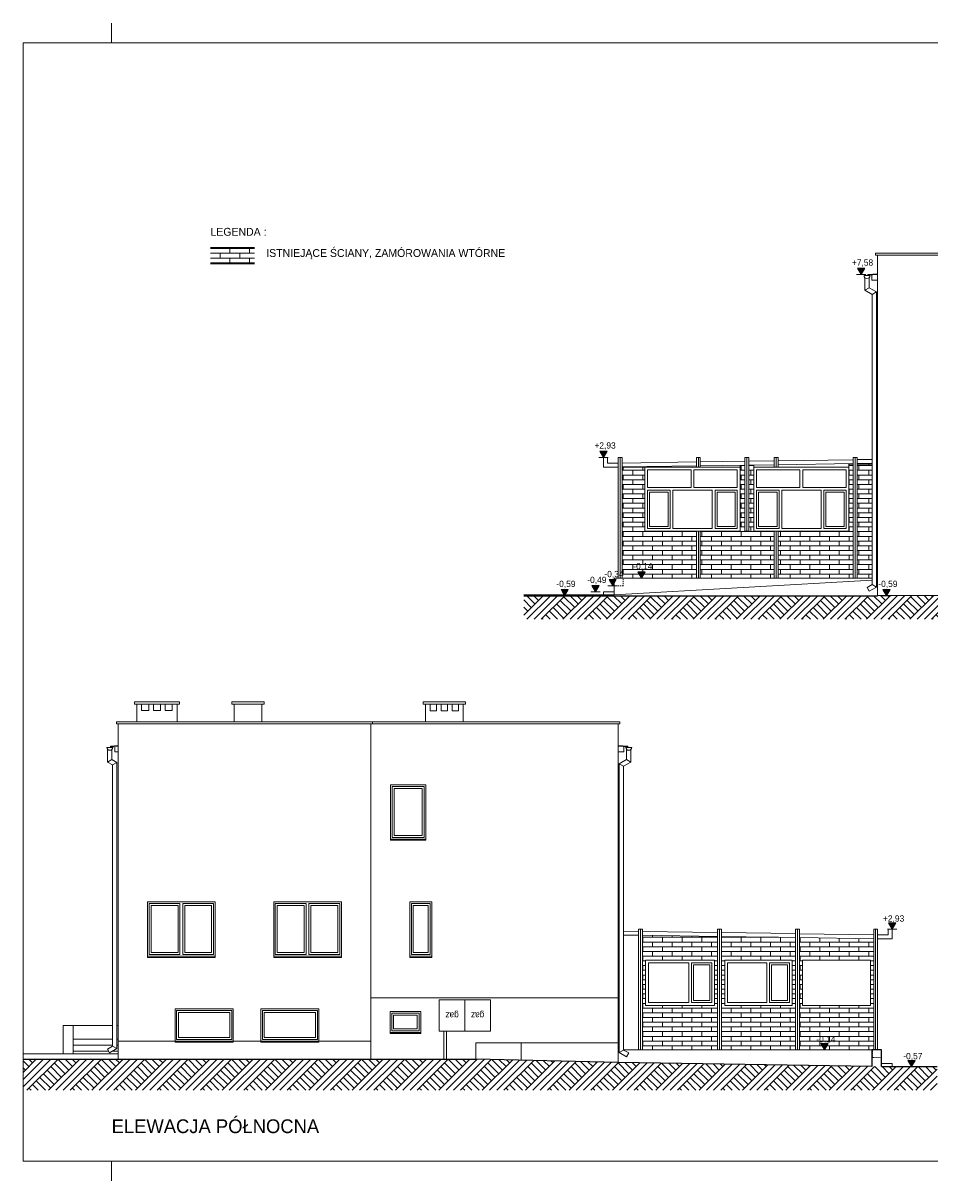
# Model space of a CAD drawing. Extents: x -350010 to -68950, y -41355 to 93095.
# Tile 1 of 256: x -350010 to -326947, y 63645 to 93095. Entities that reach past the tile are written whole.
import ezdxf

# ---------------------------------------------------------------- set-up
doc = ezdxf.new("R2010")
doc.units = 0
doc.header["$MEASUREMENT"] = 0
doc.linetypes.add('Hidden Line', pattern=[50, 25, -25])
for name, color, linetype, lineweight in [('Arch opisy_Nr_Pióra__21', 7, 'Continuous', 9), ('ARCH TABELA_Nr_Pióra__21', 7, 'Continuous', 9), ('INWENT DACH_Nr_Pióra__5', 7, 'Continuous', 13), ('INWENT OPISY_Nr_Pióra__21', 7, 'Continuous', 9), ('INWENT RURY SPUSTOWE_Nr_Pióra__21', 7, 'Continuous', 9), ('INWENT RURY SPUSTOWE_Nr_Pióra__5', 7, 'Continuous', 13), ('INWENT TEREN_Nr_Pióra__1', 7, 'Continuous', 25), ('INWENT TEREN_Nr_Pióra__21', 7, 'Continuous', 9), ('INWENT WYMIARY_Nr_Pióra__21', 7, 'Continuous', 9), ('INWENT WYPOSAŻENIE_Nr_Pióra__21', 7, 'Continuous', 9), ('INWENT. OKNA_Nr_Pióra__5', 7, 'Continuous', 13), ('INWENT.ŚCIANY_Nr_Pióra__21', 7, 'Continuous', 9), ('INWENT.ŚCIANY_Nr_Pióra__5', 7, 'Continuous', 13), ('Inwentaryzacja Konst._Nr_Pióra__5', 7, 'Continuous', 13), ('Istniejące kominy_Nr_Pióra__5', 7, 'Continuous', 13), ('Istniejące schody_Nr_Pióra__5', 7, 'Continuous', 13), ('Istniejące stropy_Nr_Pióra__5', 7, 'Continuous', 13)]:
    doc.layers.add(name, color=color, linetype=linetype, lineweight=lineweight)
doc.layers.add('arch wypelnienia_Nr_Pióra__102', color=7, linetype='Continuous', lineweight=9, true_color=0xcccccc)
doc.layers.add('INWENT OPISY_Nr_Pióra__2', color=7, linetype='Continuous', lineweight=13, true_color=0x7f7f7f)
doc.layers.add('INWENT WYMIARY', color=7, linetype='Continuous')
doc.styles.add('GENERATED_STYLE_1', font='txt')
doc.styles.add('GENERATED_STYLE_5', font='txt')
doc.styles.add('GENERATED_STYLE_9', font='txt')
pattern_1 = [(0, (0, 0), (0, 120), []), (90, (0, 0), (-500, 0), [120, -120]), (90, (250, 120), (-500, 0), [120, -120])]
pattern_2 = [(45, (0, 0), (-275.77163, 275.77163), []), (45, (-91.9, 91.9), (-551.5433, 551.5433), []), (45, (-183.85, 183.85), (-551.5433, 551.5433), []), (135, (-275.77, 275.77), (91.92388, 91.92388), [389.99999, -389.99999])]

# ---------------------------------------------------------------- blocks, each defined once
blk = doc.blocks.new('Wymiary_52', base_point=(-328048, 78530))
at = {"layer": 'INWENT WYMIARY_Nr_Pióra__21', "linetype": 'Continuous'}
blk.add_hatch(color=256, dxfattribs=at).paths.add_polyline_path([(-328048, 78530), (-328140, 78690), (-327955, 78690)], flags=0)
for p, q in [((-328048, 78530), (-328140, 78690)), ((-328140, 78690), (-327955, 78690)), ((-327955, 78690), (-328048, 78530)), ((-328048, 78530), (-328168, 78530)), ((-328048, 78530), (-327928, 78530))]:
    blk.add_line(p, q, dxfattribs=at)
at = {"layer": 'INWENT WYMIARY_Nr_Pióra__21', "insert": (-328258, 78722), "char_height": 160, "attachment_point": 7, "style": 'GENERATED_STYLE_1'}
blk.add_mtext('{-0,59}', dxfattribs=at)
blk = doc.blocks.new('Wymiary_53', base_point=(-336238, 78530))
at = {"layer": 'INWENT WYMIARY_Nr_Pióra__21', "linetype": 'Continuous'}
blk.add_hatch(color=256, dxfattribs=at).paths.add_polyline_path([(-336238, 78530), (-336330, 78690), (-336145, 78690)], flags=0)
for p, q in [((-336238, 78530), (-336330, 78690)), ((-336330, 78690), (-336145, 78690)), ((-336145, 78690), (-336238, 78530)), ((-336238, 78530), (-336358, 78530)), ((-336238, 78530), (-336118, 78530))]:
    blk.add_line(p, q, dxfattribs=at)
at = {"layer": 'INWENT WYMIARY_Nr_Pióra__21', "insert": (-336448, 78722), "char_height": 160, "attachment_point": 7, "style": 'GENERATED_STYLE_1'}
blk.add_mtext('{-0,59}', dxfattribs=at)
blk = doc.blocks.new('Wymiary_54', base_point=(-334281, 78980))
at = {"layer": 'INWENT WYMIARY_Nr_Pióra__21', "linetype": 'Continuous'}
blk.add_hatch(color=256, dxfattribs=at).paths.add_polyline_path([(-334281, 78980), (-334373, 79140), (-334188, 79140)], flags=0)
for p, q in [((-334281, 78980), (-334401, 78980)), ((-334281, 78980), (-334373, 79140)), ((-334373, 79140), (-334188, 79140)), ((-334188, 79140), (-334281, 78980)), ((-334281, 78980), (-334161, 78980))]:
    blk.add_line(p, q, dxfattribs=at)
at = {"layer": 'INWENT WYMIARY_Nr_Pióra__21', "insert": (-334491, 79172), "char_height": 160, "attachment_point": 7, "style": 'GENERATED_STYLE_1'}
blk.add_mtext('{-0,14}', dxfattribs=at)
blk = doc.blocks.new('Wymiary_56', base_point=(-335246, 82050))
at = {"layer": 'INWENT WYMIARY_Nr_Pióra__21', "linetype": 'Continuous'}
blk.add_hatch(color=256, dxfattribs=at).paths.add_polyline_path([(-335246, 82050), (-335339, 82210), (-335153, 82210)], flags=0)
for p, q in [((-335246, 82050), (-335339, 82210)), ((-335339, 82210), (-335153, 82210)), ((-335153, 82210), (-335246, 82050)), ((-335246, 82050), (-335366, 82050)), ((-335246, 82050), (-335126, 82050))]:
    blk.add_line(p, q, dxfattribs=at)
at = {"layer": 'INWENT WYMIARY_Nr_Pióra__21', "insert": (-335479, 82242), "char_height": 160, "attachment_point": 7, "style": 'GENERATED_STYLE_1'}
blk.add_mtext('{+2,93}', dxfattribs=at)
blk = doc.blocks.new('Wymiary_57', base_point=(-328696, 86703))
at = {"layer": 'INWENT WYMIARY_Nr_Pióra__21', "linetype": 'Continuous'}
blk.add_hatch(color=256, dxfattribs=at).paths.add_polyline_path([(-328696, 86703), (-328789, 86863), (-328604, 86863)], flags=0)
for p, q in [((-328696, 86703), (-328816, 86703)), ((-328696, 86703), (-328789, 86863)), ((-328789, 86863), (-328604, 86863)), ((-328604, 86863), (-328696, 86703)), ((-328696, 86703), (-328576, 86703))]:
    blk.add_line(p, q, dxfattribs=at)
at = {"layer": 'INWENT WYMIARY_Nr_Pióra__21', "insert": (-328930, 86895), "char_height": 160, "attachment_point": 7, "style": 'GENERATED_STYLE_1'}
blk.add_mtext('{+7,58}', dxfattribs=at)
blk = doc.blocks.new('Wymiary_100', base_point=(-335015, 78780))
at = {"layer": 'INWENT WYMIARY_Nr_Pióra__21', "linetype": 'Continuous'}
blk.add_hatch(color=256, dxfattribs=at).paths.add_polyline_path([(-335015, 78780), (-335108, 78940), (-334922, 78940)], flags=0)
for p, q in [((-335015, 78780), (-335108, 78940)), ((-335108, 78940), (-334922, 78940)), ((-334922, 78940), (-335015, 78780)), ((-335015, 78780), (-335135, 78780)), ((-335015, 78780), (-334895, 78780))]:
    blk.add_line(p, q, dxfattribs=at)
at = {"layer": 'INWENT WYMIARY_Nr_Pióra__21', "insert": (-335225, 78972), "char_height": 160, "attachment_point": 7, "style": 'GENERATED_STYLE_1'}
blk.add_mtext('{-0,34}', dxfattribs=at)
blk = doc.blocks.new('Wymiary_101', base_point=(-335451, 78630))
at = {"layer": 'INWENT WYMIARY_Nr_Pióra__21', "linetype": 'Continuous'}
blk.add_hatch(color=256, dxfattribs=at).paths.add_polyline_path([(-335451, 78630), (-335544, 78790), (-335359, 78790)], flags=0)
for p, q in [((-335451, 78630), (-335544, 78790)), ((-335544, 78790), (-335359, 78790)), ((-335359, 78790), (-335451, 78630)), ((-335451, 78630), (-335571, 78630)), ((-335451, 78630), (-335331, 78630))]:
    blk.add_line(p, q, dxfattribs=at)
at = {"layer": 'INWENT WYMIARY_Nr_Pióra__21', "insert": (-335661, 78822), "char_height": 160, "attachment_point": 7, "style": 'GENERATED_STYLE_1'}
blk.add_mtext('{-0,49}', dxfattribs=at)

msp = doc.modelspace()

# ---------------------------------------------------------------- hatches: boundary and pattern name
at = {"layer": 'arch wypelnienia_Nr_Pióra__102', "linetype": 'Continuous'}
h = msp.add_hatch(dxfattribs=at)
h.set_pattern_fill('Block___Running_Bond', color=256, style=0, pattern_type=2)
h.set_pattern_definition(pattern_1)
h.paths.add_polyline_path([(-345246.4616, 86971.4708), (-344126.4616, 86971.4708), (-344126.4616, 87391.4708), (-345246.4616, 87391.4708)], flags=0)
h = msp.add_hatch(dxfattribs=at)
h.set_pattern_fill('Block___Running_Bond', color=256, style=0, pattern_type=2)
h.set_pattern_definition(pattern_1)
h.paths.add_polyline_path([(-328896.0776, 78979.5616), (-328896.0776, 81879.5616), (-329006.0776, 81879.5616), (-329006.0776, 80169.5616), (-330806.0776, 80169.5616), (-330806.0776, 78979.5616)], flags=0)
h = msp.add_hatch(dxfattribs=at)
h.set_pattern_fill('Block___Running_Bond', color=256, style=0, pattern_type=2)
h.set_pattern_definition(pattern_1)
h.paths.add_polyline_path([(-328416.0776, 78979.5616), (-328416.0776, 81879.5616), (-328796.0776, 81879.5616), (-328796.0776, 78979.5616)], flags=0)
h = msp.add_hatch(dxfattribs=at)
h.set_pattern_fill('Block___Running_Bond', color=256, style=0, pattern_type=2)
h.set_pattern_definition(pattern_1)
h.paths.add_polyline_path([(-332886.0776, 78979.5616), (-332886.0776, 80169.5616), (-334196.0776, 80169.5616), (-334196.0776, 81799.5616), (-334776.0776, 81799.5616), (-334776.0776, 78979.5616)], flags=0)
h = msp.add_hatch(dxfattribs=at)
h.set_pattern_fill('Block___Running_Bond', color=256, style=0, pattern_type=2)
h.set_pattern_definition(pattern_1)
h.paths.add_polyline_path([(-330906.0776, 78979.5616), (-330906.0776, 80169.5616), (-331426.0776, 80169.5616), (-331426.0776, 81839.5616), (-331551.0776, 81839.5616), (-331551.0776, 80169.5616), (-331651.0776, 80169.5616), (-331651.0776, 81839.5616), (-331776.0776, 81839.5616), (-331776.0776, 80169.5616), (-332786.0776, 80169.5616), (-332786.0776, 78979.5616)], flags=0)
h = msp.add_hatch(dxfattribs=at)
h.set_pattern_fill('Block___Running_Bond', color=256, style=0, pattern_type=2)
h.set_pattern_definition(pattern_1)
h.paths.add_polyline_path([(-334256.0776, 66979.5616), (-332346.0776, 66979.5616), (-332346.0776, 69862.7349), (-334256.0776, 69890.5369)], flags=0)
h.paths.add_polyline_path([(-334176.0776, 68109.5616), (-332426.0776, 68109.5616), (-332426.0776, 69259.5616), (-334176.0776, 69259.5616)], flags=0)
h = msp.add_hatch(dxfattribs=at)
h.set_pattern_fill('Block___Running_Bond', color=256, style=0, pattern_type=2)
h.set_pattern_definition(pattern_1)
h.paths.add_polyline_path([(-332246.0776, 69861.2793), (-332246.0776, 66979.5616), (-330366.0776, 66979.5616), (-330366.0776, 69833.9139)], flags=0)
h.paths.add_polyline_path([(-332166.0776, 69259.5616), (-332166.0776, 68109.5616), (-330446.0776, 68109.5616), (-330446.0776, 69259.5616)], flags=0)
h = msp.add_hatch(dxfattribs=at)
h.set_pattern_fill('Block___Running_Bond', color=256, style=0, pattern_type=2)
h.set_pattern_definition(pattern_1)
h.paths.add_polyline_path([(-330266.0776, 69832.4583), (-330266.0776, 66979.5616), (-328426.0776, 66979.5616), (-328376.0776, 66979.5616), (-328376.0776, 69804.9474)], flags=0)
h.paths.add_polyline_path([(-330186.0776, 68109.5616), (-328456.0776, 68109.5616), (-328456.0776, 69259.5616), (-330186.0776, 69259.5616)], flags=0)
at = {"layer": 'INWENT OPISY_Nr_Pióra__2', "linetype": 'Continuous'}
h = msp.add_hatch(dxfattribs=at)
h.set_pattern_fill('Earth', color=256, style=0, pattern_type=2)
h.set_pattern_definition(pattern_2)
h.paths.add_polyline_path([(-337277.7323, 77929.5616), (-312834.7446, 77929.5616), (-312834.7446, 78579.5616), (-315616.0776, 78579.5616), (-328276.0776, 78529.5616), (-337277.7323, 78529.5616)], flags=0)
h = msp.add_hatch(dxfattribs=at)
h.set_pattern_fill('Earth', color=256, style=0, pattern_type=2)
h.set_pattern_definition(pattern_2)
h.paths.add_polyline_path([(-350010.4568, 65949.5616), (-326760.4568, 65949.5616), (-326760.4568, 66549.5616), (-328426.0776, 66549.5616), (-334876.0776, 66659.5616), (-338496.0776, 66739.5616), (-350010.4568, 66739.5616)], flags=0)
at = {"layer": 'INWENT WYMIARY_Nr_Pióra__21', "linetype": 'Continuous'}
for points in [[(-327906.0776, 70049.5616), (-327998.8776, 70209.5616), (-327813.2776, 70209.5616)], [(-329624.7417, 66979.5616), (-329717.5417, 67139.5616), (-329531.9417, 67139.5616)], [(-327413.6799, 66549.5616), (-327506.4799, 66709.5616), (-327320.8799, 66709.5616)]]:
    msp.add_hatch(color=256, dxfattribs=at).paths.add_polyline_path(points, flags=0)

# ---------------------------------------------------------------- linework, layer by layer
at = {"layer": 'ARCH TABELA_Nr_Pióra__21', "linetype": 'Continuous'}
for p, q in [((-347760.4568, 92594.8516), (-347760.4568, 93094.8516)), ((-347760.4568, 92594.8516), (-347760.4568, 93094.8516)), ((-350010.4568, 92594.8516), (-309260.4568, 92594.8516)), ((-350010.4568, 92594.8516), (-350010.4568, 64144.8516)), ((-309260.4568, 64144.8516), (-350010.4568, 64144.8516)), ((-347760.4568, 63644.8516), (-347760.4568, 64144.8516)), ((-347760.4568, 63644.8516), (-347760.4568, 64144.8516))]:
    msp.add_line(p, q, dxfattribs=at)
at = {"layer": 'INWENT DACH_Nr_Pióra__5', "linetype": 'Continuous'}
for p, q in [((-328276.0776, 86719.5616), (-328526.0776, 86702.6262)), ((-328526.0776, 86702.6262), (-328526.0776, 86682.6262)), ((-328276.0776, 86699.5616), (-328526.0776, 86682.6262)), ((-328421.0776, 86559.5616), (-328421.0776, 86689.7391)), ((-328421.0776, 86559.5616), (-328276.0776, 86559.5616)), ((-347596.0776, 74715.4971), (-347786.0776, 74702.6262)), ((-347786.0776, 74702.6262), (-347786.0776, 74682.6262)), ((-347596.0776, 74695.4971), (-347786.0776, 74682.6262)), ((-347681.0776, 74559.5616), (-347681.0776, 74689.7391)), ((-347681.0776, 74559.5616), (-347596.0776, 74559.5616)), ((-334876.0776, 74719.5616), (-334626.0776, 74702.6262)), ((-334876.0776, 74699.5616), (-334626.0776, 74682.6262)), ((-334731.0776, 74559.5616), (-334876.0776, 74559.5616)), ((-334731.0776, 74559.5616), (-334731.0776, 74689.7391)), ((-334626.0776, 74702.6262), (-334626.0776, 74682.6262))]:
    msp.add_line(p, q, dxfattribs=at)
at = {"layer": 'INWENT RURY SPUSTOWE_Nr_Pióra__21', "linetype": 'Continuous'}
for p, q in [((-328601.0776, 86621.636), (-328601.0776, 86299.5616)), ((-328491.0776, 86621.636), (-328491.0776, 86363.0702)), ((-328491.0776, 86363.0702), (-328601.0776, 86299.5616)), ((-328416.0776, 86192.7518), (-328601.0776, 86299.5616)), ((-328306.0776, 86256.2604), (-328491.0776, 86363.0702)), ((-328416.0776, 86192.7518), (-328306.0776, 86256.2604)), ((-328416.0776, 86192.7518), (-328416.0776, 78812.877)), ((-328306.0776, 86256.2604), (-328306.0776, 78749.3685)), ((-328545.9814, 78737.877), (-328416.0776, 78812.877)), ((-328490.9814, 78642.6143), (-328545.9814, 78737.877)), ((-328490.9814, 78642.6143), (-328306.0776, 78749.3685)), ((-328416.0776, 78812.877), (-328306.0776, 78749.3685)), ((-347861.0776, 74621.636), (-347861.0776, 74299.5616)), ((-347751.0776, 74621.636), (-347751.0776, 74363.0702)), ((-334661.0776, 74621.636), (-334661.0776, 74363.0702)), ((-334551.0776, 74621.636), (-334551.0776, 74299.5616)), ((-347751.0776, 74363.0702), (-347861.0776, 74299.5616)), ((-347736.0776, 74227.3929), (-347861.0776, 74299.5616)), ((-347626.0776, 74290.9014), (-347751.0776, 74363.0702)), ((-347736.0776, 74227.3929), (-347626.0776, 74290.9014)), ((-347736.0776, 74227.3929), (-347736.0776, 67072.877)), ((-347626.0776, 74290.9014), (-347626.0776, 67009.3685)), ((-334846.0776, 74256.2604), (-334661.0776, 74363.0702)), ((-334846.0776, 74256.2604), (-334846.0776, 66909.3685)), ((-334736.0776, 74192.7518), (-334846.0776, 74256.2604)), ((-334736.0776, 74192.7518), (-334551.0776, 74299.5616)), ((-334661.0776, 74363.0702), (-334551.0776, 74299.5616)), ((-334736.0776, 74192.7518), (-334736.0776, 66972.877)), ((-347865.9814, 66997.877), (-347736.0776, 67072.877)), ((-347810.9814, 66902.6143), (-347865.9814, 66997.877)), ((-347810.9814, 66902.6143), (-347626.0776, 67009.3685)), ((-347736.0776, 67072.877), (-347626.0776, 67009.3685)), ((-334736.0776, 66972.877), (-334846.0776, 66909.3685)), ((-334661.1738, 66802.6143), (-334846.0776, 66909.3685)), ((-334606.1738, 66897.877), (-334736.0776, 66972.877)), ((-334661.1738, 66802.6143), (-334606.1738, 66897.877))]:
    msp.add_line(p, q, dxfattribs=at)
at = {"layer": 'INWENT RURY SPUSTOWE_Nr_Pióra__5', "linetype": 'Continuous'}
for p, q in [((-328621.0776, 86672.6262), (-328471.0776, 86672.6262)), ((-328471.0776, 86672.6262), (-328471.0776, 86686.352)), ((-347881.0776, 74672.6262), (-347731.0776, 74672.6262)), ((-347731.0776, 74672.6262), (-347731.0776, 74686.352)), ((-334681.0776, 74672.6262), (-334681.0776, 74686.352)), ((-334531.0776, 74672.6262), (-334681.0776, 74672.6262))]:
    msp.add_line(p, q, dxfattribs=at)
for centre in [(-328546.0776, 86672.6262), (-347806.0776, 74672.6262), (-334606.0776, 74672.6262)]:
    msp.add_arc(centre, 75, 180, 0, dxfattribs=at)
at = {"layer": 'INWENT TEREN_Nr_Pióra__1', "linetype": 'Continuous'}
for p, q in [((-337277.7323, 78529.5616), (-328276.0776, 78529.5616)), ((-315616.0776, 78579.5616), (-328276.0776, 78529.5616)), ((-328176.0776, 66979.5616), (-328426.0776, 66979.5616)), ((-328426.0776, 66979.5616), (-328426.0776, 66549.5616)), ((-328176.0776, 66549.5616), (-328176.0776, 66979.5616)), ((-350010.4568, 66739.5616), (-338496.0776, 66739.5616)), ((-334876.0776, 66659.5616), (-338496.0776, 66739.5616)), ((-328426.0776, 66549.5616), (-334876.0776, 66659.5616)), ((-328176.0776, 66549.5616), (-326760.4568, 66549.5616))]:
    msp.add_line(p, q, dxfattribs=at)
at = {"layer": 'INWENT TEREN_Nr_Pióra__21', "linetype": 'Continuous'}
for p, q in [((-328276.0776, 78929.5616), (-328306.0776, 78927.8602)), ((-328416.0776, 78921.6213), (-334976.0776, 78549.5616)), ((-337277.7323, 78549.5616), (-334976.0776, 78549.5616))]:
    msp.add_line(p, q, dxfattribs=at)
at = {"layer": 'INWENT WYMIARY_Nr_Pióra__21', "linetype": 'Continuous'}
for p, q in [((-327906.0776, 70049.5616), (-327998.8776, 70209.5616)), ((-327998.8776, 70209.5616), (-327813.2776, 70209.5616)), ((-327813.2776, 70209.5616), (-327906.0776, 70049.5616)), ((-327906.0776, 70049.5616), (-328026.0776, 70049.5616)), ((-327906.0776, 70049.5616), (-327786.0776, 70049.5616)), ((-329624.7417, 66979.5616), (-329744.7417, 66979.5616)), ((-329624.7417, 66979.5616), (-329717.5417, 67139.5616)), ((-329717.5417, 67139.5616), (-329531.9417, 67139.5616)), ((-329531.9417, 67139.5616), (-329624.7417, 66979.5616)), ((-329624.7417, 66979.5616), (-329504.7417, 66979.5616)), ((-327413.6799, 66549.5616), (-327506.4799, 66709.5616)), ((-327506.4799, 66709.5616), (-327320.8799, 66709.5616)), ((-327320.8799, 66709.5616), (-327413.6799, 66549.5616)), ((-327413.6799, 66549.5616), (-327533.6799, 66549.5616)), ((-327413.6799, 66549.5616), (-327293.6799, 66549.5616))]:
    msp.add_line(p, q, dxfattribs=at)
at = {"layer": 'INWENT WYPOSAŻENIE_Nr_Pióra__21', "linetype": 'Continuous'}
for p, q in [((-339426.0776, 68249.5616), (-339426.0776, 67449.5616)), ((-338126.0776, 68249.5616), (-339426.0776, 68249.5616)), ((-338776.0776, 68249.5616), (-338776.0776, 67449.5616)), ((-338126.0776, 67449.5616), (-338126.0776, 68249.5616)), ((-339426.0776, 67449.5616), (-338126.0776, 67449.5616)), ((-339306.0776, 67449.5616), (-339306.0776, 66739.5616)), ((-339246.0776, 67449.5616), (-339246.0776, 66739.5616))]:
    msp.add_line(p, q, dxfattribs=at)
at = {"layer": 'INWENT. OKNA_Nr_Pióra__5', "linetype": 'Continuous'}
for p, q in [((-344126.4616, 87391.4708), (-345246.4616, 87391.4708)), ((-344126.4616, 86971.4708), (-345246.4616, 86971.4708)), ((-331776.0776, 81799.5616), (-334196.0776, 81799.5616)), ((-334126.0776, 81284.5616), (-334126.0776, 81729.5616)), ((-334126.0776, 81729.5616), (-333021.0776, 81729.5616)), ((-333021.0776, 81284.5616), (-333021.0776, 81729.5616)), ((-332951.0776, 81284.5616), (-332951.0776, 81729.5616)), ((-332951.0776, 81729.5616), (-331846.0776, 81729.5616)), ((-331846.0776, 81284.5616), (-331846.0776, 81729.5616)), ((-329006.0776, 81799.5616), (-331426.0776, 81799.5616)), ((-331356.0776, 81284.5616), (-331356.0776, 81729.5616)), ((-331356.0776, 81729.5616), (-330251.0776, 81729.5616)), ((-330251.0776, 81284.5616), (-330251.0776, 81729.5616)), ((-330181.0776, 81284.5616), (-330181.0776, 81729.5616)), ((-330181.0776, 81729.5616), (-329076.0776, 81729.5616)), ((-329076.0776, 81284.5616), (-329076.0776, 81729.5616)), ((-333021.0776, 81284.5616), (-334126.0776, 81284.5616)), ((-331846.0776, 81284.5616), (-332951.0776, 81284.5616)), ((-330251.0776, 81284.5616), (-331356.0776, 81284.5616)), ((-329076.0776, 81284.5616), (-330181.0776, 81284.5616)), ((-334126.0776, 81214.5616), (-334126.0776, 80239.5616)), ((-333551.0776, 81214.5616), (-334126.0776, 81214.5616)), ((-333601.0776, 81164.5616), (-334076.0776, 81164.5616)), ((-334076.0776, 81164.5616), (-334076.0776, 80289.5616)), ((-333601.0776, 81164.5616), (-333601.0776, 80289.5616)), ((-333551.0776, 81214.5616), (-333551.0776, 80239.5616)), ((-333481.0776, 81214.5616), (-333481.0776, 80239.5616)), ((-333481.0776, 81214.5616), (-332481.0776, 81214.5616)), ((-332481.0776, 81214.5616), (-332481.0776, 80239.5616)), ((-332411.0776, 81214.5616), (-332411.0776, 80239.5616)), ((-332411.0776, 81214.5616), (-331846.0776, 81214.5616)), ((-332361.0776, 81164.5616), (-331896.0776, 81164.5616)), ((-332361.0776, 81164.5616), (-332361.0776, 80289.5616)), ((-331896.0776, 81164.5616), (-331896.0776, 80289.5616)), ((-331846.0776, 81214.5616), (-331846.0776, 80239.5616)), ((-331356.0776, 81214.5616), (-331356.0776, 80239.5616)), ((-330781.0776, 81214.5616), (-331356.0776, 81214.5616)), ((-330831.0776, 81164.5616), (-331306.0776, 81164.5616)), ((-331306.0776, 81164.5616), (-331306.0776, 80289.5616)), ((-330831.0776, 81164.5616), (-330831.0776, 80289.5616)), ((-330781.0776, 81214.5616), (-330781.0776, 80239.5616)), ((-330711.0776, 81214.5616), (-330711.0776, 80239.5616)), ((-330711.0776, 81214.5616), (-329711.0776, 81214.5616)), ((-329711.0776, 81214.5616), (-329711.0776, 80239.5616)), ((-329641.0776, 81214.5616), (-329641.0776, 80239.5616)), ((-329641.0776, 81214.5616), (-329076.0776, 81214.5616)), ((-329591.0776, 81164.5616), (-329126.0776, 81164.5616)), ((-329591.0776, 81164.5616), (-329591.0776, 80289.5616)), ((-329126.0776, 81164.5616), (-329126.0776, 80289.5616)), ((-329076.0776, 81214.5616), (-329076.0776, 80239.5616)), ((-334126.0776, 80239.5616), (-333551.0776, 80239.5616)), ((-334076.0776, 80289.5616), (-333601.0776, 80289.5616)), ((-332481.0776, 80239.5616), (-333481.0776, 80239.5616)), ((-331846.0776, 80239.5616), (-332411.0776, 80239.5616)), ((-331896.0776, 80289.5616), (-332361.0776, 80289.5616)), ((-331356.0776, 80239.5616), (-330781.0776, 80239.5616)), ((-331306.0776, 80289.5616), (-330831.0776, 80289.5616)), ((-329711.0776, 80239.5616), (-330711.0776, 80239.5616)), ((-329076.0776, 80239.5616), (-329641.0776, 80239.5616)), ((-329126.0776, 80289.5616), (-329591.0776, 80289.5616)), ((-340626.0776, 72379.5616), (-340626.0776, 73679.5616)), ((-339811.0776, 73679.5616), (-340626.0776, 73679.5616)), ((-339861.0776, 73629.5616), (-340576.0776, 73629.5616)), ((-340576.0776, 72429.5616), (-340576.0776, 73629.5616)), ((-339861.0776, 72429.5616), (-339861.0776, 73629.5616)), ((-339811.0776, 72379.5616), (-339811.0776, 73679.5616)), ((-340666.0776, 72339.5616), (-339771.0776, 72339.5616)), ((-340626.0776, 72379.5616), (-339811.0776, 72379.5616)), ((-340576.0776, 72429.5616), (-339861.0776, 72429.5616)), ((-346806.0776, 69399.5616), (-346806.0776, 70699.5616)), ((-346021.0776, 70699.5616), (-346806.0776, 70699.5616)), ((-346021.0776, 69399.5616), (-346021.0776, 70699.5616)), ((-345951.0776, 69399.5616), (-345951.0776, 70699.5616)), ((-345166.0776, 70699.5616), (-345951.0776, 70699.5616)), ((-345166.0776, 69399.5616), (-345166.0776, 70699.5616)), ((-343596.0776, 69399.5616), (-343596.0776, 70699.5616)), ((-342811.0776, 70699.5616), (-343596.0776, 70699.5616)), ((-342811.0776, 69399.5616), (-342811.0776, 70699.5616)), ((-342741.0776, 69399.5616), (-342741.0776, 70699.5616)), ((-341956.0776, 70699.5616), (-342741.0776, 70699.5616)), ((-341956.0776, 69399.5616), (-341956.0776, 70699.5616)), ((-340136.0776, 69399.5616), (-340136.0776, 70699.5616)), ((-339656.0776, 70699.5616), (-340136.0776, 70699.5616)), ((-339656.0776, 69399.5616), (-339656.0776, 70699.5616)), ((-346071.0776, 70649.5616), (-346756.0776, 70649.5616)), ((-346756.0776, 69449.5616), (-346756.0776, 70649.5616)), ((-346071.0776, 69449.5616), (-346071.0776, 70649.5616)), ((-345216.0776, 70649.5616), (-345901.0776, 70649.5616)), ((-345901.0776, 69449.5616), (-345901.0776, 70649.5616)), ((-345216.0776, 69449.5616), (-345216.0776, 70649.5616)), ((-342861.0776, 70649.5616), (-343546.0776, 70649.5616)), ((-343546.0776, 69449.5616), (-343546.0776, 70649.5616)), ((-342861.0776, 69449.5616), (-342861.0776, 70649.5616)), ((-342006.0776, 70649.5616), (-342691.0776, 70649.5616)), ((-342691.0776, 69449.5616), (-342691.0776, 70649.5616)), ((-342006.0776, 69449.5616), (-342006.0776, 70649.5616)), ((-339706.0776, 70649.5616), (-340086.0776, 70649.5616)), ((-340086.0776, 69449.5616), (-340086.0776, 70649.5616)), ((-339706.0776, 69449.5616), (-339706.0776, 70649.5616)), ((-346846.0776, 69359.5616), (-345126.0776, 69359.5616)), ((-346806.0776, 69399.5616), (-346021.0776, 69399.5616)), ((-346756.0776, 69449.5616), (-346071.0776, 69449.5616)), ((-345951.0776, 69399.5616), (-345166.0776, 69399.5616)), ((-345901.0776, 69449.5616), (-345216.0776, 69449.5616)), ((-343636.0776, 69359.5616), (-341916.0776, 69359.5616)), ((-343596.0776, 69399.5616), (-342811.0776, 69399.5616)), ((-343546.0776, 69449.5616), (-342861.0776, 69449.5616)), ((-342741.0776, 69399.5616), (-341956.0776, 69399.5616)), ((-342691.0776, 69449.5616), (-342006.0776, 69449.5616)), ((-340176.0776, 69359.5616), (-339616.0776, 69359.5616)), ((-340136.0776, 69399.5616), (-339656.0776, 69399.5616)), ((-340086.0776, 69449.5616), (-339706.0776, 69449.5616)), ((-334106.0776, 68179.5616), (-334106.0776, 69189.5616)), ((-333076.0776, 69189.5616), (-334106.0776, 69189.5616)), ((-333076.0776, 68179.5616), (-333076.0776, 69189.5616)), ((-333006.0776, 68179.5616), (-333006.0776, 69189.5616)), ((-332496.0776, 69189.5616), (-333006.0776, 69189.5616)), ((-332546.0776, 69139.5616), (-332956.0776, 69139.5616)), ((-332956.0776, 68229.5616), (-332956.0776, 69139.5616)), ((-332546.0776, 68229.5616), (-332546.0776, 69139.5616)), ((-332496.0776, 68179.5616), (-332496.0776, 69189.5616)), ((-332096.0776, 68179.5616), (-332096.0776, 69189.5616)), ((-331096.0776, 69189.5616), (-332096.0776, 69189.5616)), ((-331096.0776, 68179.5616), (-331096.0776, 69189.5616)), ((-331026.0776, 68179.5616), (-331026.0776, 69189.5616)), ((-330516.0776, 69189.5616), (-331026.0776, 69189.5616)), ((-330566.0776, 69139.5616), (-330976.0776, 69139.5616)), ((-330976.0776, 68229.5616), (-330976.0776, 69139.5616)), ((-330566.0776, 68229.5616), (-330566.0776, 69139.5616)), ((-330516.0776, 68179.5616), (-330516.0776, 69189.5616)), ((-334106.0776, 68179.5616), (-333076.0776, 68179.5616)), ((-333006.0776, 68179.5616), (-332496.0776, 68179.5616)), ((-332956.0776, 68229.5616), (-332546.0776, 68229.5616)), ((-332096.0776, 68179.5616), (-331096.0776, 68179.5616)), ((-331026.0776, 68179.5616), (-330516.0776, 68179.5616)), ((-330976.0776, 68229.5616), (-330566.0776, 68229.5616)), ((-346106.0776, 67239.5616), (-346106.0776, 67979.5616)), ((-344706.0776, 67979.5616), (-346106.0776, 67979.5616)), ((-344756.0776, 67929.5616), (-346056.0776, 67929.5616)), ((-346056.0776, 67289.5616), (-346056.0776, 67929.5616)), ((-344756.0776, 67289.5616), (-344756.0776, 67929.5616)), ((-344706.0776, 67239.5616), (-344706.0776, 67979.5616)), ((-343926.0776, 67239.5616), (-343926.0776, 67979.5616)), ((-342526.0776, 67979.5616), (-343926.0776, 67979.5616)), ((-342576.0776, 67929.5616), (-343876.0776, 67929.5616)), ((-343876.0776, 67289.5616), (-343876.0776, 67929.5616)), ((-342576.0776, 67289.5616), (-342576.0776, 67929.5616)), ((-342526.0776, 67239.5616), (-342526.0776, 67979.5616)), ((-340636.0776, 67459.5616), (-340636.0776, 67909.5616)), ((-339936.0776, 67909.5616), (-340636.0776, 67909.5616)), ((-339986.0776, 67859.5616), (-340586.0776, 67859.5616)), ((-340586.0776, 67509.5616), (-340586.0776, 67859.5616)), ((-339986.0776, 67509.5616), (-339986.0776, 67859.5616)), ((-339936.0776, 67459.5616), (-339936.0776, 67909.5616)), ((-340636.0776, 67459.5616), (-339936.0776, 67459.5616)), ((-340586.0776, 67509.5616), (-339986.0776, 67509.5616)), ((-346146.0776, 67199.5616), (-344666.0776, 67199.5616)), ((-346106.0776, 67239.5616), (-344706.0776, 67239.5616)), ((-346056.0776, 67289.5616), (-344756.0776, 67289.5616)), ((-343966.0776, 67199.5616), (-342486.0776, 67199.5616)), ((-343926.0776, 67239.5616), (-342526.0776, 67239.5616)), ((-343876.0776, 67289.5616), (-342576.0776, 67289.5616)), ((-340676.0776, 67419.5616), (-339896.0776, 67419.5616))]:
    msp.add_line(p, q, dxfattribs=at)
at = {"layer": 'INWENT.ŚCIANY_Nr_Pióra__21', "linetype": 'Continuous'}
for p, q in [((-324506.0776, 87239.5616), (-328326.0776, 87239.5616)), ((-328326.0776, 87239.5616), (-328326.0776, 87189.5616)), ((-324506.0776, 87189.5616), (-328326.0776, 87189.5616)), ((-329006.0776, 81879.5616), (-329006.0776, 80169.5616)), ((-329006.0776, 81879.5616), (-328896.0776, 81879.5616)), ((-328796.0776, 81879.5616), (-328416.0776, 81879.5616)), ((-328306.0776, 81879.5616), (-328276.0776, 81879.5616)), ((-334776.0776, 81799.5616), (-334196.0776, 81799.5616)), ((-334196.0776, 81799.5616), (-334196.0776, 80169.5616)), ((-331776.0776, 81839.5616), (-331776.0776, 80169.5616)), ((-331776.0776, 81839.5616), (-331651.0776, 81839.5616)), ((-331551.0776, 81839.5616), (-331426.0776, 81839.5616)), ((-331426.0776, 81839.5616), (-331426.0776, 80169.5616)), ((-334196.0776, 80169.5616), (-331776.0776, 80169.5616)), ((-331426.0776, 80169.5616), (-329006.0776, 80169.5616)), ((-347176.0776, 75829.5616), (-347176.0776, 75769.5616)), ((-346036.0776, 75829.5616), (-347176.0776, 75829.5616)), ((-346036.0776, 75769.5616), (-347176.0776, 75769.5616)), ((-347116.0776, 75769.5616), (-347116.0776, 75319.5616)), ((-346096.0776, 75769.5616), (-346096.0776, 75319.5616)), ((-346036.0776, 75829.5616), (-346036.0776, 75769.5616)), ((-344706.0776, 75829.5616), (-344706.0776, 75769.5616)), ((-343876.0776, 75829.5616), (-344706.0776, 75829.5616)), ((-343876.0776, 75769.5616), (-344706.0776, 75769.5616)), ((-344646.0776, 75769.5616), (-344646.0776, 75319.5616)), ((-343936.0776, 75769.5616), (-343936.0776, 75319.5616)), ((-343876.0776, 75829.5616), (-343876.0776, 75769.5616)), ((-339836.0776, 75829.5616), (-339836.0776, 75769.5616)), ((-338756.0776, 75829.5616), (-339836.0776, 75829.5616)), ((-338756.0776, 75769.5616), (-339836.0776, 75769.5616)), ((-339776.0776, 75769.5616), (-339776.0776, 75319.5616)), ((-338816.0776, 75769.5616), (-338816.0776, 75319.5616)), ((-338756.0776, 75829.5616), (-338756.0776, 75769.5616)), ((-347636.0776, 75319.5616), (-341126.0776, 75319.5616)), ((-347636.0776, 75319.5616), (-347636.0776, 75269.5616)), ((-347636.0776, 75269.5616), (-341126.0776, 75269.5616)), ((-347596.0776, 66739.5616), (-347596.0776, 75269.5616)), ((-341166.0776, 66739.5616), (-341166.0776, 75269.5616)), ((-341126.0776, 75319.5616), (-341126.0776, 75269.5616)), ((-334836.0776, 75319.5616), (-341126.0776, 75319.5616)), ((-341126.0776, 75319.5616), (-341126.0776, 75269.5616)), ((-334836.0776, 75269.5616), (-341126.0776, 75269.5616)), ((-334876.0776, 66659.5616), (-334876.0776, 75269.5616)), ((-334836.0776, 75319.5616), (-334836.0776, 75269.5616)), ((-340666.0776, 73719.5616), (-340666.0776, 72309.5616)), ((-339771.0776, 73719.5616), (-340666.0776, 73719.5616)), ((-339771.0776, 72309.5616), (-339771.0776, 73719.5616)), ((-340666.0776, 72309.5616), (-339771.0776, 72309.5616)), ((-346846.0776, 70739.5616), (-346846.0776, 69329.5616)), ((-345126.0776, 70739.5616), (-346846.0776, 70739.5616)), ((-345126.0776, 69329.5616), (-345126.0776, 70739.5616)), ((-343636.0776, 70739.5616), (-343636.0776, 69329.5616)), ((-341916.0776, 70739.5616), (-343636.0776, 70739.5616)), ((-341916.0776, 69329.5616), (-341916.0776, 70739.5616)), ((-340176.0776, 70739.5616), (-340176.0776, 69329.5616)), ((-339616.0776, 70739.5616), (-340176.0776, 70739.5616)), ((-339616.0776, 69329.5616), (-339616.0776, 70739.5616)), ((-346846.0776, 69329.5616), (-345126.0776, 69329.5616)), ((-343636.0776, 69329.5616), (-341916.0776, 69329.5616)), ((-340176.0776, 69329.5616), (-339616.0776, 69329.5616)), ((-334176.0776, 69259.5616), (-334176.0776, 68109.5616)), ((-332426.0776, 69259.5616), (-334176.0776, 69259.5616)), ((-332426.0776, 68109.5616), (-332426.0776, 69259.5616)), ((-332166.0776, 69259.5616), (-332166.0776, 68109.5616)), ((-330446.0776, 69259.5616), (-332166.0776, 69259.5616)), ((-330446.0776, 68109.5616), (-330446.0776, 69259.5616)), ((-328456.0776, 69259.5616), (-330186.0776, 69259.5616)), ((-330186.0776, 69259.5616), (-330186.0776, 68109.5616)), ((-328456.0776, 68109.5616), (-328456.0776, 69259.5616)), ((-334876.0776, 68299.5616), (-341166.0776, 68299.5616)), ((-332426.0776, 68109.5616), (-334176.0776, 68109.5616)), ((-330446.0776, 68109.5616), (-332166.0776, 68109.5616)), ((-328456.0776, 68109.5616), (-330186.0776, 68109.5616)), ((-344666.0776, 68019.5616), (-346146.0776, 68019.5616)), ((-346146.0776, 68019.5616), (-346146.0776, 67169.5616)), ((-344666.0776, 67169.5616), (-344666.0776, 68019.5616)), ((-342486.0776, 68019.5616), (-343966.0776, 68019.5616)), ((-343966.0776, 68019.5616), (-343966.0776, 67169.5616)), ((-342486.0776, 67169.5616), (-342486.0776, 68019.5616)), ((-340676.0776, 67949.5616), (-340676.0776, 67389.5616)), ((-339896.0776, 67949.5616), (-340676.0776, 67949.5616)), ((-339896.0776, 67389.5616), (-339896.0776, 67949.5616)), ((-347596.0776, 67199.5616), (-346146.0776, 67199.5616)), ((-346146.0776, 67169.5616), (-344666.0776, 67169.5616)), ((-344666.0776, 67199.5616), (-343966.0776, 67199.5616)), ((-343966.0776, 67169.5616), (-342486.0776, 67169.5616)), ((-342486.0776, 67199.5616), (-341166.0776, 67199.5616)), ((-340676.0776, 67389.5616), (-339896.0776, 67389.5616)), ((-338496.0776, 67159.5616), (-334876.0776, 67159.5616)), ((-338496.0776, 66739.5616), (-338496.0776, 67159.5616)), ((-337346.0776, 66714.1473), (-337346.0776, 67159.5616)), ((-334876.0776, 66659.5616), (-334876.0776, 67159.5616))]:
    msp.add_line(p, q, dxfattribs=at)
at = {"layer": 'INWENT.ŚCIANY_Nr_Pióra__5', "linetype": 'Continuous'}
for p, q in [((-348996.0776, 66879.5616), (-348996.0776, 67599.5616)), ((-348996.0776, 67599.5616), (-347736.0776, 67599.5616)), ((-348736.0776, 66879.5616), (-348736.0776, 67599.5616)), ((-347626.0776, 67599.5616), (-347596.0776, 67599.5616)), ((-348736.0776, 67249.5616), (-347736.0776, 67249.5616)), ((-347626.0776, 67249.5616), (-347596.0776, 67249.5616)), ((-350010.4568, 66879.5616), (-347596.0776, 66879.5616)), ((-348736.0776, 67099.5616), (-347736.0776, 67099.5616)), ((-348736.0776, 66939.5616), (-347832.313, 66939.5616)), ((-347746.9867, 66939.5616), (-347596.0776, 66939.5616)), ((-347626.0776, 67099.5616), (-347596.0776, 67099.5616))]:
    msp.add_line(p, q, dxfattribs=at)
at = {"layer": 'Inwentaryzacja Konst._Nr_Pióra__5', "linetype": 'Continuous'}
for p, q in [((-335246.0776, 81799.5616), (-335246.0776, 82049.5616)), ((-335246.0776, 82049.5616), (-335146.0776, 82049.5616)), ((-335146.0776, 81899.5722), (-335146.0776, 82049.5616)), ((-335146.0776, 81899.5722), (-334876.0776, 81903.5024)), ((-334876.0776, 78979.5616), (-334876.0776, 82049.5616)), ((-334876.0776, 82049.5616), (-334776.0776, 82049.5616)), ((-334826.0776, 78979.5616), (-334826.0776, 82049.5616)), ((-334776.0776, 78979.5616), (-334776.0776, 82049.5616)), ((-334776.0776, 81904.958), (-332886.0776, 81932.4689)), ((-332886.0776, 82049.5616), (-332786.0776, 82049.5616)), ((-332886.0776, 81799.5616), (-332886.0776, 82049.5616)), ((-332836.0776, 81799.5616), (-332836.0776, 82049.5616)), ((-332786.0776, 81799.5616), (-332786.0776, 82049.5616)), ((-332786.0776, 81933.9245), (-331651.0776, 81950.4456)), ((-331651.0776, 82049.5616), (-331551.0776, 82049.5616)), ((-331651.0776, 80169.5616), (-331651.0776, 82049.5616)), ((-331601.0776, 80169.5616), (-331601.0776, 82049.5616)), ((-331551.0776, 80169.5616), (-331551.0776, 82049.5616)), ((-331551.0776, 81951.9012), (-330906.0776, 81961.2899)), ((-330906.0776, 82049.5616), (-330806.0776, 82049.5616)), ((-330906.0776, 81799.5616), (-330906.0776, 82049.5616)), ((-330856.0776, 81799.5616), (-330856.0776, 82049.5616)), ((-330806.0776, 81799.5616), (-330806.0776, 82049.5616)), ((-330806.0776, 81962.7455), (-328896.0776, 81990.5475)), ((-330806.0776, 81862.7349), (-328896.0776, 81890.5369)), ((-328896.0776, 78979.5616), (-328896.0776, 82049.5616)), ((-328896.0776, 82049.5616), (-328796.0776, 82049.5616)), ((-328846.0776, 78979.5616), (-328846.0776, 82049.5616)), ((-328796.0776, 78979.5616), (-328796.0776, 82049.5616)), ((-328796.0776, 81992.0031), (-328416.0776, 81997.5344)), ((-328796.0776, 81891.9925), (-328416.0776, 81897.5238)), ((-328306.0776, 81999.1356), (-328276.0776, 81999.5722)), ((-328306.0776, 81899.125), (-328276.0776, 81899.5616)), ((-335146.0776, 81799.5616), (-335246.0776, 81799.5616)), ((-335146.0776, 81799.5616), (-334876.0776, 81803.4918)), ((-334776.0776, 81804.9474), (-332886.0776, 81832.4583)), ((-332886.0776, 81799.5616), (-332786.0776, 81799.5616)), ((-332786.0776, 81833.9139), (-331651.0776, 81850.435)), ((-331551.0776, 81851.8906), (-330906.0776, 81861.2793)), ((-330806.0776, 81799.5616), (-330906.0776, 81799.5616)), ((-332886.0776, 78979.5616), (-332886.0776, 80169.5616)), ((-332836.0776, 78979.5616), (-332836.0776, 80169.5616)), ((-332786.0776, 78979.5616), (-332786.0776, 80169.5616)), ((-331651.0776, 80169.5616), (-331551.0776, 80169.5616)), ((-330906.0776, 78979.5616), (-330906.0776, 80169.5616)), ((-330856.0776, 78979.5616), (-330856.0776, 80169.5616)), ((-330806.0776, 78979.5616), (-330806.0776, 80169.5616)), ((-334846.0776, 69999.1356), (-334876.0776, 69999.5722)), ((-334846.0776, 69899.125), (-334876.0776, 69899.5616)), ((-334356.0776, 69992.0031), (-334736.0776, 69997.5344)), ((-334356.0776, 69891.9925), (-334736.0776, 69897.5238)), ((-334356.0776, 66979.5616), (-334356.0776, 70049.5616)), ((-334256.0776, 70049.5616), (-334356.0776, 70049.5616)), ((-334306.0776, 66979.5616), (-334306.0776, 70049.5616)), ((-334256.0776, 66979.5616), (-334256.0776, 70049.5616)), ((-332346.0776, 69962.7455), (-334256.0776, 69990.5475)), ((-332346.0776, 69862.7349), (-334256.0776, 69890.5369)), ((-332346.0776, 66979.5616), (-332346.0776, 70049.5616)), ((-332246.0776, 70049.5616), (-332346.0776, 70049.5616)), ((-332296.0776, 66979.5616), (-332296.0776, 70049.5616)), ((-332246.0776, 66979.5616), (-332246.0776, 70049.5616)), ((-330366.0776, 69933.9245), (-332246.0776, 69961.2899)), ((-330366.0776, 69833.9139), (-332246.0776, 69861.2793)), ((-330366.0776, 66979.5616), (-330366.0776, 70049.5616)), ((-330266.0776, 70049.5616), (-330366.0776, 70049.5616)), ((-330316.0776, 66979.5616), (-330316.0776, 70049.5616)), ((-330266.0776, 66979.5616), (-330266.0776, 70049.5616)), ((-328376.0776, 69904.958), (-330266.0776, 69932.4689)), ((-328376.0776, 69804.9474), (-330266.0776, 69832.4583)), ((-328376.0776, 66979.5616), (-328376.0776, 70049.5616)), ((-328276.0776, 70049.5616), (-328376.0776, 70049.5616)), ((-328326.0776, 66979.5616), (-328326.0776, 70049.5616)), ((-328276.0776, 66979.5616), (-328276.0776, 70049.5616)), ((-328006.0776, 69899.5722), (-328276.0776, 69903.5024)), ((-328006.0776, 69799.5616), (-328276.0776, 69803.4918)), ((-327906.0776, 70049.5616), (-328006.0776, 70049.5616)), ((-328006.0776, 69899.5722), (-328006.0776, 70049.5616)), ((-328006.0776, 69799.5616), (-327906.0776, 69799.5616)), ((-327906.0776, 69799.5616), (-327906.0776, 70049.5616))]:
    msp.add_line(p, q, dxfattribs=at)
at = {"layer": 'Istniejące kominy_Nr_Pióra__5', "linetype": 'Continuous'}
for p, q in [((-346816.0776, 75769.5616), (-346996.0776, 75769.5616)), ((-346996.0776, 75769.5616), (-346996.0776, 75609.5616)), ((-346816.0776, 75769.5616), (-346816.0776, 75609.5616)), ((-346516.0776, 75769.5616), (-346696.0776, 75769.5616)), ((-346696.0776, 75769.5616), (-346696.0776, 75609.5616)), ((-346516.0776, 75769.5616), (-346516.0776, 75609.5616)), ((-346396.0776, 75769.5616), (-346396.0776, 75609.5616)), ((-346216.0776, 75769.5616), (-346396.0776, 75769.5616)), ((-346216.0776, 75769.5616), (-346216.0776, 75609.5616)), ((-339656.0776, 75769.5616), (-339496.0776, 75769.5616)), ((-339656.0776, 75769.5616), (-339656.0776, 75604.5616)), ((-339496.0776, 75769.5616), (-339496.0776, 75604.5616)), ((-339376.0776, 75769.5616), (-339216.0776, 75769.5616)), ((-339376.0776, 75769.5616), (-339376.0776, 75604.5616)), ((-339216.0776, 75769.5616), (-339216.0776, 75604.5616)), ((-339096.0776, 75769.5616), (-339096.0776, 75604.5616)), ((-339096.0776, 75769.5616), (-338936.0776, 75769.5616)), ((-338936.0776, 75604.5616), (-338936.0776, 75769.5616)), ((-346996.0776, 75609.5616), (-346816.0776, 75609.5616)), ((-346696.0776, 75609.5616), (-346516.0776, 75609.5616)), ((-346396.0776, 75609.5616), (-346216.0776, 75609.5616)), ((-339656.0776, 75604.5616), (-339496.0776, 75604.5616)), ((-339376.0776, 75604.5616), (-339216.0776, 75604.5616)), ((-339096.0776, 75604.5616), (-338936.0776, 75604.5616))]:
    msp.add_line(p, q, dxfattribs=at)
at = {"layer": 'Istniejące schody_Nr_Pióra__5', "linetype": 'Continuous'}
for p, q in [((-334976.0776, 78979.5616), (-328416.0776, 78979.5616)), ((-334976.0776, 78979.5616), (-334976.0776, 78549.5616)), ((-328306.0776, 78979.5616), (-328276.0776, 78979.5616)), ((-334976.0776, 78629.5616), (-334976.0776, 78779.5616)), ((-335246.0776, 78549.5616), (-335246.0776, 78629.5616)), ((-335246.0776, 78629.5616), (-334976.0776, 78629.5616)), ((-334846.0776, 66979.5616), (-334876.0776, 66979.5616)), ((-328176.0776, 66979.5616), (-334736.0776, 66979.5616)), ((-328176.0776, 66979.5616), (-328176.0776, 66549.5616)), ((-328176.0776, 66629.5616), (-328176.0776, 66779.5616)), ((-327906.0776, 66629.5616), (-328176.0776, 66629.5616)), ((-327906.0776, 66549.5616), (-327906.0776, 66629.5616))]:
    msp.add_line(p, q, dxfattribs=at)
at = {"layer": 'Istniejące schody_Nr_Pióra__5', "linetype": 'Hidden Line'}
for p, q in [((-334746.0776, 78779.5616), (-334746.0776, 78979.5616)), ((-334976.0776, 78779.5616), (-334746.0776, 78779.5616)), ((-328406.0776, 66779.5616), (-328406.0776, 66979.5616)), ((-328176.0776, 66779.5616), (-328406.0776, 66779.5616))]:
    msp.add_line(p, q, dxfattribs=at)
at = {"layer": 'Istniejące stropy_Nr_Pióra__5', "linetype": 'Continuous'}
msp.add_line((-328276.0776, 78529.5616), (-328276.0776, 87189.5616), dxfattribs=at)

# ---------------------------------------------------------------- block references
at = {"layer": 'INWENT WYMIARY', "linetype": 'Continuous'}
for name, p in [('Wymiary_57', (-328696.3963, 86702.6262)), ('Wymiary_56', (-335246.0776, 82049.5616)), ('Wymiary_54', (-334280.5846, 78979.5616)), ('Wymiary_53', (-336237.5382, 78529.5616)), ('Wymiary_101', (-335451.4072, 78629.5616)), ('Wymiary_100', (-335015.2184, 78779.5616)), ('Wymiary_52', (-328047.5616, 78529.5616))]:
    msp.add_blockref(name, p, dxfattribs=at)

# ---------------------------------------------------------------- texts
at = {"layer": 'Arch opisy_Nr_Pióra__21', "linetype": 'Continuous', "insert": (-347760.4568, 65208.9708), "char_height": 350, "attachment_point": 1, "style": 'GENERATED_STYLE_9'}
msp.add_mtext('{ELEWACJA PÓŁNOCNA}', dxfattribs=at)
at = {"layer": 'INWENT OPISY_Nr_Pióra__21', "linetype": 'Continuous', "char_height": 200, "attachment_point": 1, "style": 'GENERATED_STYLE_5'}
for s, insert in [('{LEGENDA :}', (-345246.4616, 87887.024)), ('{ISTNIEJĄCE ŚCIANY, ZAMÓROWANIA WTÓRNE}', (-343826.4616, 87347.1169))]:
    msp.add_mtext(s, dxfattribs=dict(at, insert=insert))
at = {"layer": 'INWENT OPISY_Nr_Pióra__21', "linetype": 'Continuous', "char_height": 160, "attachment_point": 2, "rotation": 180, "style": 'GENERATED_STYLE_5'}
for insert in [(-339101.0776, 67769.5616), (-338451.0776, 67769.5616)]:
    msp.add_mtext('{gaz}', dxfattribs=dict(at, insert=insert))
at = {"layer": 'INWENT WYMIARY_Nr_Pióra__21', "linetype": 'Continuous', "char_height": 160, "attachment_point": 7, "style": 'GENERATED_STYLE_1'}
for s, insert in [('{+2,93}', (-328139.4896, 70208.9228)), ('{-0,14}', (-329834.8129, 67138.9228)), ('{-0,57}', (-327623.7511, 66708.9228))]:
    msp.add_mtext(s, dxfattribs=dict(at, insert=insert))

doc.saveas('drawing.dxf')
